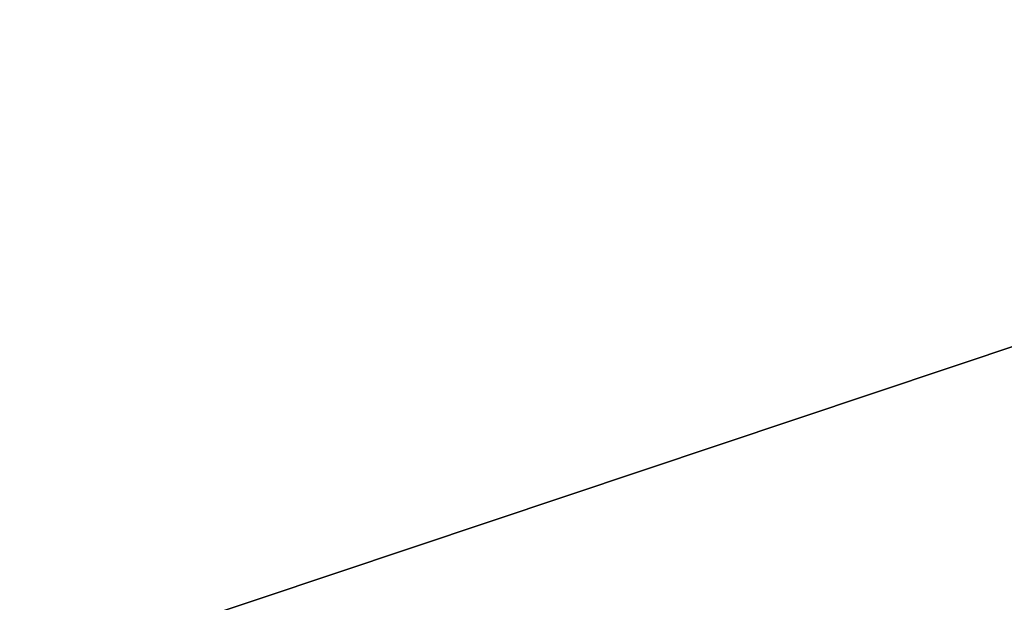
# Model space of a CAD drawing. Header units: millimetres. Extents: x 0 to 9512, y 0 to 6728.
# Tile 79 of 119: x 5680 to 6415, y 1687 to 2121. Entities that reach past the tile are written whole.
import ezdxf

# ---------------------------------------------------------------- set-up
doc = ezdxf.new("R2010")
doc.units = ezdxf.units.MM
doc.header["$LTSCALE"] = 523.16
doc.layers.get('0').update_dxf_attribs({"linetype": 'CONTINUOUS'})
doc.layers.add('运动范围_DXF_DIMENSION', color=7, linetype='CONTINUOUS')
doc.styles.get("Standard").update_dxf_attribs({"font": 'txt', "width": 0.7})
doc.dimstyles.new('DIMSTYLE_7', dxfattribs={"dimtxt": 80, "dimasz": 48, "dimexe": 1, "dimexo": 0, "dimtad": 1, "dimdsep": 46, "dimtxsty": 'Standard', "dimblk": '_FILLED', "dimblk1": '_FILLED', "dimblk2": '_FILLED', "dimcen": 0.09, "dimclrt": 5, "dimazin": 2, "dimtp": 2, "dimtm": 2, "dimtfac": 1, "dimtofl": 0, "dimtmove": 0, "dimatfit": 3, "dimldrblk": '_FILLED', "dimfxl": 0, "dimtolj": 1, "dimarcsym": 0})

# ---------------------------------------------------------------- blocks, each defined once
blk = doc.blocks.new('_FILLED')
at = {"color": 0, "linetype": 'ByBlock'}
blk.add_solid([(0, 0), (-1, 0.167), (-1, -0.167)], dxfattribs=at)
blk = doc.blocks.new('*D10')
at = {"layer": '运动范围_DXF_DIMENSION', "color": 2, "linetype": 'Continuous', "transparency": 16777216}
for p, q in [((4873.14, 1359.38), (7149.88, 2121.48)), ((6770.65, 1994.54), (4873.14, 1359.38)), ((6770.65, 1994.54), (6770.65, 1994.54))]:
    blk.add_line(p, q, dxfattribs=at)
at = {"layer": '运动范围_DXF_DIMENSION', "color": 2, "linetype": 'Continuous', "transparency": 16777216, "xscale": 48, "yscale": 48, "zscale": 48, "rotation": 198.507278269}
blk.add_blockref('_FILLED', (6770.65, 1994.54), dxfattribs=at)

msp = doc.modelspace()

# ---------------------------------------------------------------- dimensions: what is measured, and where the dimension line sits
at = {"layer": '运动范围_DXF_DIMENSION', "color": 2, "linetype": 'Continuous'}
dim = msp.add_radius_dim(center=(4873.138, 1359.384), mpoint=(6770.655, 1994.545), text='R<>', dimstyle='DIMSTYLE_7', override={"dimpost": '<>'}, dxfattribs=at)
dim.commit()
dim.dimension.update_dxf_attribs({"geometry": '*D10', "text_midpoint": (6878.008, 2051.57), "dimtype": 164})

doc.saveas('drawing.dxf')
